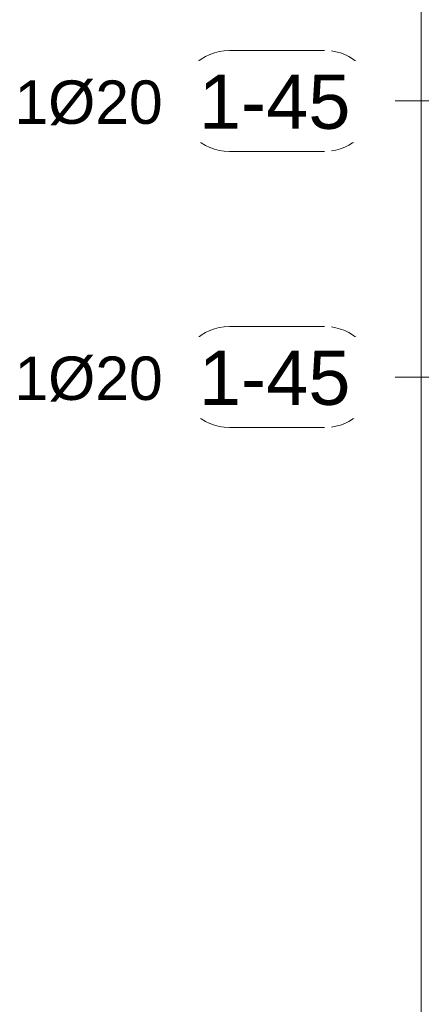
# Model space of a CAD drawing. Header units: millimetres. Extents: x -25607 to 9385, y 1894 to 10168.
# Tile 171 of 181: x 7137 to 7599, y 7232 to 8366. Entities that reach past the tile are written whole.
import ezdxf

# ---------------------------------------------------------------- set-up
doc = ezdxf.new("R2010")
doc.units = ezdxf.units.MM
doc.layers.add('S-COLS', color=52, linetype='Continuous', lineweight=9)
doc.layers.add('S-RBAR-IDEN', color=171, linetype='Continuous', lineweight=5)
doc.styles.add('Arial', font='arial.ttf', dxfattribs={"height": 50})
doc.styles.add('Arial_1', font='arial.ttf', dxfattribs={"height": 62.5})

# ---------------------------------------------------------------- blocks, each defined once
blk = doc.blocks.new('Popisek výztuže - _Typ_ množství_LEVÝ-573731-V5')
at = {"layer": 'S-RBAR-IDEN'}
for p, q in [((-16348.9, 6003.8), (-16458.6, 6003.8)), ((-16458.6, 5887.3), (-16348.9, 5887.3))]:
    blk.add_line(p, q, dxfattribs=at)
for centre, start, end in [((-16458.6, 5945.5), 90, 270), ((-16348.9, 5945.5), 277.6434, 82.3566)]:
    blk.add_arc(centre, 58.2, start, end, dxfattribs=at)

msp = doc.modelspace()

# ---------------------------------------------------------------- linework, layer by layer
at = {"layer": 'S-COLS'}
for p, q in [((7599.4, 8670), (7599.4, 6370)), ((7599.4, 6020), (7599.4, 8670))]:
    msp.add_line(p, q, dxfattribs=at)
at = {"layer": 'S-RBAR-IDEN'}
for p, q in [((7978.2, 8272.8), (7546.2, 8272.8)), ((7671.4, 8272.8), (7546.2, 8272.8)), ((7645.2, 7954.7), (7546.2, 7954.7))]:
    msp.add_line(p, q, dxfattribs=at)

# ---------------------------------------------------------------- block references
for p in [(23836.9, 2327.3), (23836.9, 2009.2)]:
    msp.add_blockref('Popisek výztuže - _Typ_ množství_LEVÝ-573731-V5', p, dxfattribs=at)

# ---------------------------------------------------------------- texts
at = {"layer": 'S-RBAR-IDEN', "char_height": 50, "width": 210.443, "attachment_point": 1, "style": 'Arial', "bg_fill": 3, "box_fill_scale": 1.25, "bg_fill_color": 256, "bg_fill_true_color": 13158600, "bg_fill_transparency": 0}
for insert in [(7130.5, 8296.4), (7130.5, 7978.3)]:
    msp.add_mtext('1Ø20', dxfattribs=dict(at, insert=insert))

# ---------------------------------------------------------------- next in the draw order: texts
at = {"layer": 'S-RBAR-IDEN', "char_height": 62.5, "width": 210.443, "attachment_point": 1, "style": 'Arial_1', "bg_fill": 3, "box_fill_scale": 1.25, "bg_fill_color": 256, "bg_fill_true_color": 13158600, "bg_fill_transparency": 0}
for insert in [(7343, 8303.2), (7343, 7985.1)]:
    msp.add_mtext('1-45', dxfattribs=dict(at, insert=insert))

doc.saveas('drawing.dxf')
